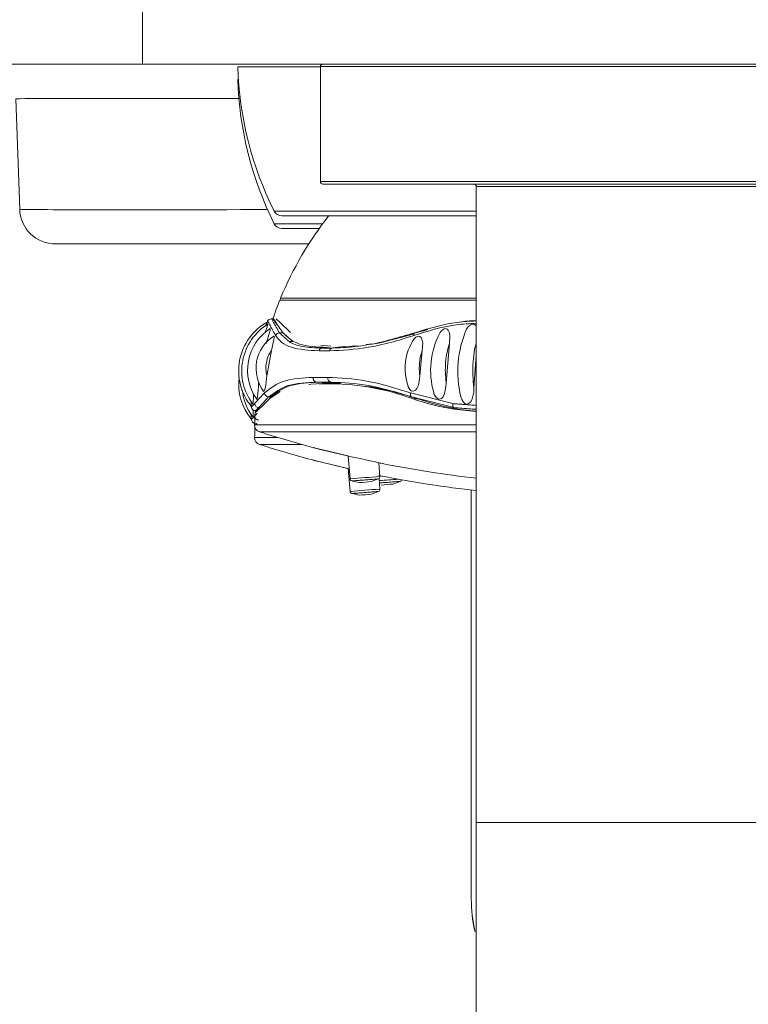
# Model space of a CAD drawing. Header units: millimetres. Extents: x 302.407 to 302.762, y 269.758 to 270.031.
# Tile 3 of 4: x 302.527 to 302.588, y 269.882 to 269.964. Entities that reach past the tile are written whole.
import ezdxf

# ---------------------------------------------------------------- set-up
doc = ezdxf.new("R2010")
doc.units = ezdxf.units.MM
doc.layers.add('SANINDUSA', color=3, linetype='Continuous')

msp = doc.modelspace()

# ---------------------------------------------------------------- linework, layer by layer
at = {"layer": 'SANINDUSA', "lineweight": 15}
for p, q in [((302.5370818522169, 269.96588741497), (302.5370818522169, 269.9607303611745)), ((302.5370818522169, 269.9607303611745), (302.5120941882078, 269.9607303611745)), ((302.6167873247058, 269.9607303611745), (302.5370818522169, 269.9607303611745)), ((302.545033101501, 269.9605104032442), (302.5519345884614, 269.9605104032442)), ((302.5519345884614, 269.9605303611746), (302.5519345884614, 269.9509303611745)), ((302.6019345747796, 269.9605303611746), (302.5519345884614, 269.9605303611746)), ((302.545033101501, 269.95946305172), (302.5450843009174, 269.95946305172)), ((302.5268334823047, 269.9486256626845), (302.5265118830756, 269.9578350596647)), ((302.5519345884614, 269.9509303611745), (302.6019345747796, 269.9509303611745)), ((302.6017345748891, 269.9507303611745), (302.5521345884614, 269.9507303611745)), ((302.5649345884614, 269.9505303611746), (302.5649345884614, 269.8974685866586)), ((302.5889345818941, 269.9505303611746), (302.5649345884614, 269.9505303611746)), ((302.5480829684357, 269.9484672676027), (302.5649345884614, 269.9484672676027)), ((302.5487263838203, 269.9480704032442), (302.5649345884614, 269.9480704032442)), ((302.5480829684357, 269.9474199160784), (302.5521255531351, 269.9474199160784)), ((302.5487263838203, 269.94702305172), (302.5518358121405, 269.94702305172)), ((302.5509609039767, 269.9457303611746), (302.5298316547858, 269.9457303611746)), ((302.5649345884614, 269.9412058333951), (302.5486096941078, 269.9412058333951)), ((302.5479633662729, 269.9394815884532), (302.5478477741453, 269.9394801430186)), ((302.5487921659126, 269.9383182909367), (302.5485095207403, 269.9383182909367)), ((302.5527969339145, 269.9372082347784), (302.551961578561, 269.9372833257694)), ((302.5520908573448, 269.9370381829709), (302.5526622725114, 269.9370993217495)), ((302.5538661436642, 269.9371650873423), (302.5527118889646, 269.9370381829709)), ((302.5552456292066, 269.9372397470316), (302.5538661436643, 269.9371650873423)), ((302.562428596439, 269.9341407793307), (302.5627051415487, 269.9374318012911)), ((302.5474567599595, 269.9347161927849), (302.5478441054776, 269.9368500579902)), ((302.551817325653, 269.9368136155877), (302.5527060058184, 269.9368136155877)), ((302.5520908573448, 269.9370381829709), (302.5527118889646, 269.9370381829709)), ((302.5602282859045, 269.9347161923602), (302.5604375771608, 269.9368500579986)), ((302.5647446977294, 269.933707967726), (302.5649345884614, 269.9364614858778)), ((302.5525563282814, 269.9345964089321), (302.5513265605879, 269.9345964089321)), ((302.5518055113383, 269.9340671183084), (302.5528851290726, 269.9340671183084)), ((302.5518145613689, 269.9342001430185), (302.5525753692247, 269.9341223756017)), ((302.5536195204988, 269.9341223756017), (302.5525753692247, 269.9341223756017)), ((302.556131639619, 269.9337972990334), (302.5554556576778, 269.933872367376)), ((302.5476070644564, 269.9329619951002), (302.5477236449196, 269.9329619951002)), ((302.547716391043, 269.9328283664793), (302.5485818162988, 269.9334345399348)), ((302.560186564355, 269.9327823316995), (302.5595838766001, 269.9328283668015)), ((302.5465861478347, 269.9318015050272), (302.5464798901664, 269.9316954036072)), ((302.5630776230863, 269.9319435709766), (302.5649345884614, 269.9317617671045)), ((302.563570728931, 269.9319318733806), (302.5630776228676, 269.9319435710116)), ((302.5649345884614, 269.9317863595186), (302.5635707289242, 269.9319318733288)), ((302.5649345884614, 269.9306325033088), (302.546443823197, 269.9306325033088)), ((302.5465886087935, 269.930756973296), (302.5464989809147, 269.93065427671)), ((302.5649345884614, 269.9300517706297), (302.5468609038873, 269.9300517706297)), ((302.5483628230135, 269.9295851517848), (302.546443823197, 269.9295851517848)), ((302.5503705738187, 269.9290044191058), (302.5468609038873, 269.9290044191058)), ((302.5542603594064, 269.9280549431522), (302.5544078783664, 269.9261376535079)), ((302.556900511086, 269.9263294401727), (302.5568126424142, 269.9274714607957)), ((302.5542603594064, 269.927007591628), (302.5544078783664, 269.9250903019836)), ((302.556900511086, 269.9252820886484), (302.556832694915, 269.9261634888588)), ((302.5645269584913, 269.9251931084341), (302.5645269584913, 269.8910893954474)), ((302.5889345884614, 269.8974685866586), (302.5649345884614, 269.8974685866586))]:
    msp.add_line(p, q, dxfattribs=at)
at = {"layer": 'SANINDUSA', "lineweight": 15, "flags": 128}
for points in [[(302.5473049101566, 269.9383323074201), (302.5473676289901, 269.9385037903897), (302.547448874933, 269.9387219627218), (302.5475173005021, 269.9389143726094), (302.5475429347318, 269.9389987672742), (302.5475483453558, 269.939042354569), (302.5475389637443, 269.9390374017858)], [(302.5473543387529, 269.9388946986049), (302.5474419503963, 269.9390950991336), (302.5474765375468, 269.9391732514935), (302.547494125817, 269.9392143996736), (302.5474923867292, 269.9392117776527)], [(302.5482538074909, 269.939474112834), (302.5486006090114, 269.9391562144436), (302.5494263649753, 269.9383364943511)], [(302.5649345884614, 269.9388411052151), (302.5648959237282, 269.9389143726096), (302.5648016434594, 269.9389987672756), (302.5646769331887, 269.9390423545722), (302.5645573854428, 269.9390337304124), (302.5644523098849, 269.9389917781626), (302.5643105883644, 269.9388843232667), (302.5641381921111, 269.9386566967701), (302.5641209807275, 269.9386123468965)], [(302.547392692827, 269.9374318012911), (302.5475974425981, 269.9380777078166), (302.5476732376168, 269.9383289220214), (302.5477281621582, 269.9385479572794), (302.5477381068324, 269.9386270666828), (302.547727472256, 269.9386649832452), (302.5477061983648, 269.9386558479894)], [(302.5478441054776, 269.9368500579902), (302.5480019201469, 269.9374733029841), (302.5480510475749, 269.937710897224), (302.5480748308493, 269.9379152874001), (302.5480675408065, 269.9379980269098), (302.5480380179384, 269.9380331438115), (302.5480030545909, 269.9380183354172)], [(302.5604375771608, 269.9368500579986), (302.560476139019, 269.9374733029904), (302.5604380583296, 269.9377108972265), (302.5603395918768, 269.9379152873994), (302.560244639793, 269.9379980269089), (302.5601210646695, 269.9380331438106), (302.5600029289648, 269.9380150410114), (302.5598926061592, 269.9379594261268), (302.559748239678, 269.9378280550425), (302.5597188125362, 269.9377818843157)], [(302.5598229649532, 269.9383182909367), (302.5598014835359, 269.9383124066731), (302.5597825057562, 269.9382995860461), (302.5597664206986, 269.9382800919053), (302.5597535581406, 269.938254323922), (302.5597441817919, 269.9382228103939), (302.5597384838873, 269.9381861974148), (302.5597365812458, 269.9381452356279), (302.5597385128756, 269.9381007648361)], [(302.5627051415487, 269.9374318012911), (302.5627416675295, 269.9380777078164), (302.5627004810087, 269.9383289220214), (302.5625940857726, 269.9385479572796), (302.562504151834, 269.9386270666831), (302.5623860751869, 269.9386649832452), (302.5622716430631, 269.9386528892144), (302.5621678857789, 269.9386072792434), (302.5620261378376, 269.9384923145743), (302.5618926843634, 269.9383063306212)], [(302.5471622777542, 269.9334805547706), (302.5471976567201, 269.9334482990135), (302.5472356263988, 269.933468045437), (302.5472703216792, 269.9335285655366), (302.5473149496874, 269.9336705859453), (302.5473668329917, 269.9339447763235), (302.547433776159, 269.9344972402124), (302.5474567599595, 269.9347161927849)], [(302.5592401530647, 269.9338568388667), (302.5592559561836, 269.9338000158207), (302.5593915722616, 269.9335745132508), (302.5595025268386, 269.9334857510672), (302.5596344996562, 269.9334482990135), (302.559752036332, 269.9334680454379), (302.5598556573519, 269.9335285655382), (302.5599813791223, 269.9336705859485), (302.5601084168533, 269.9339447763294), (302.5602119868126, 269.9344972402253), (302.5602282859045, 269.9347161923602), (302.5602282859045, 269.9347161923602)], [(302.5466091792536, 269.9328057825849), (302.5466241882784, 269.9327838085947), (302.5466477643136, 269.9327984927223), (302.546667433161, 269.9328504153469), (302.5466920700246, 269.9329802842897), (302.546720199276, 269.9332484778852), (302.5467575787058, 269.9338120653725), (302.5467783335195, 269.9341407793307)], [(302.5525753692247, 269.9341223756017), (302.55113082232, 269.9340223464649), (302.5509735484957, 269.9339818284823)], [(302.560186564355, 269.9327823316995), (302.5580951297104, 269.933408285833), (302.5561321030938, 269.9337966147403)], [(302.5613858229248, 269.933322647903), (302.5614350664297, 269.9331592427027), (302.5615913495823, 269.9329091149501), (302.561699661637, 269.9328236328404), (302.5618281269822, 269.9327838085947), (302.5619428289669, 269.9327984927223), (302.5620408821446, 269.9328504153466), (302.5621647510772, 269.9329802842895), (302.5622972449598, 269.9332484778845), (302.562409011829, 269.9338120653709), (302.562428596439, 269.9341407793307), (302.562428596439, 269.9341407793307)], [(302.5636453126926, 269.9329850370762), (302.5637297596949, 269.9327426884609), (302.5638759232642, 269.932517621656), (302.5639895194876, 269.9324246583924), (302.5641261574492, 269.9323776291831), (302.5642474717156, 269.9323884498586), (302.5643485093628, 269.9324368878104), (302.5644752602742, 269.9325600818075), (302.5646117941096, 269.9328177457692), (302.5647263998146, 269.9333578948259), (302.5647446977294, 269.933707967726), (302.5647446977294, 269.933707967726)], [(302.546791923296, 269.9319435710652), (302.5470354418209, 269.9321759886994), (302.5473426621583, 269.9324707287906), (302.547716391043, 269.9328283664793)], [(302.5630796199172, 269.9320774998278), (302.5630529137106, 269.9320848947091), (302.5630288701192, 269.9321044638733), (302.5630083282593, 269.9321355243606), (302.5629920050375, 269.9321769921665), (302.5629804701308, 269.9322274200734), (302.5629741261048, 269.9322850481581), (302.562973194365, 269.9323478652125), (302.5629777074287, 269.9324136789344)], [(302.5465064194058, 269.9316965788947), (302.5465305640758, 269.9317058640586), (302.5467919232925, 269.9319435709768)], [(302.5465064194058, 269.9306492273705), (302.5465305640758, 269.9306585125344), (302.5466388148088, 269.9307569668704)], [(302.554234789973, 269.9280431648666), (302.5520118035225, 269.9285705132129), (302.551516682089, 269.9286964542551), (302.5514159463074, 269.9287223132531), (302.5513702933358, 269.9287339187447), (302.5513653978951, 269.9287349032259), (302.5513934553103, 269.9287272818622), (302.5514904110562, 269.928701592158), (302.5519046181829, 269.928594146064), (302.5541978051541, 269.9280431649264)], [(302.5567310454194, 269.9274846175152), (302.5569125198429, 269.9274455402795), (302.5571161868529, 269.9274028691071), (302.557077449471, 269.927412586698), (302.5568699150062, 269.9274587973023), (302.5564915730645, 269.9275424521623), (302.5559336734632, 269.9276658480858), (302.5552424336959, 269.9278190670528), (302.5545049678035, 269.9279829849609), (302.5542347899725, 269.9280431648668)], [(302.554234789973, 269.9269958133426), (302.5520118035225, 269.927523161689), (302.551516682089, 269.9276491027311), (302.5514159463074, 269.9276749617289), (302.5513702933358, 269.9276865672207), (302.5513653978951, 269.9276875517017), (302.5513934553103, 269.9276799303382), (302.5514904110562, 269.9276542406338), (302.5519046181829, 269.92754679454), (302.5541978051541, 269.9269958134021)], [(302.5568129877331, 269.9264196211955), (302.5569125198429, 269.9263981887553), (302.5571161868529, 269.9263555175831), (302.557077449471, 269.9263652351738), (302.5568699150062, 269.9264114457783), (302.5568126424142, 269.9264241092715)], [(302.5649345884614, 269.8974685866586), (302.5649345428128, 269.8956010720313), (302.5649342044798, 269.8920632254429), (302.5649335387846, 269.8885672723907), (302.5649325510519, 269.8851417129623), (302.5649312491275, 269.881813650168), (302.5649296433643, 269.8786094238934), (302.564927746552, 269.8755544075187), (302.564926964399, 269.8744538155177)]]:
    msp.add_lwpolyline(points, dxfattribs=at)
at = {"layer": 'SANINDUSA', "lineweight": 15}
for centre, radius, start, end in [((302.5738195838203, 269.9613926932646), 0.02879999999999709, 181.7555348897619, 206.6666873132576), ((302.5521345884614, 269.9605303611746), 0.0002000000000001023, 90, 180), ((302.5738195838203, 269.9603453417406), 0.02879999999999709, 181.7555348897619, 206.6666873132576), ((302.5521345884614, 269.9509303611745), 0.0002000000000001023, 180, 270), ((302.5647345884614, 269.9505303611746), 0.0002000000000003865, 0, 90), ((302.5298316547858, 269.9487303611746), 0.003000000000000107, 182.0000000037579, 270), ((302.5487263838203, 269.9487904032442), 0.0007200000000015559, 206.6666873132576, 270), ((302.5752403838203, 269.9302401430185), 0.02880000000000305, 141.6828329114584, 157.6196584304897), ((302.5487263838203, 269.94774305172), 0.0007200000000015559, 206.6666873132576, 270), ((302.5487206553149, 269.9411601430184), 0.0001200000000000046, 157.6196584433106, 270), ((302.5752403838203, 269.9302401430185), 0.02880000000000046, 157.9045077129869, 161.2836350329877), ((302.5497814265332, 269.9351438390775), 0.004671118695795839, 118.6783756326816, 219.842174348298), ((302.549969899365, 269.9351335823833), 0.004602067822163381, 121.2262438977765, 217.4052152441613), ((302.5478478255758, 269.9391175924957), 0.0003625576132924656, 89.63880991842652, 154.1841730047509), ((302.5500170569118, 269.9351931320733), 0.004165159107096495, 123.0051593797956, 215.868838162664), ((302.5497582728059, 269.9353458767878), 0.003199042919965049, 122.4804504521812, 216.7727122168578), ((302.5485276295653, 269.9379410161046), 0.0003777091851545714, 92.74803257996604, 154.9795899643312), ((302.5679292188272, 269.9351700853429), 0.006794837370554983, 152.55597110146, 195.7658579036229), ((302.5722079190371, 269.9350981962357), 0.008808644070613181, 156.5085091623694, 193.8576049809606), ((302.563497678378, 269.9353286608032), 0.004498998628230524, 147.0079112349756, 199.0734868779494), ((302.553056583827, 269.9367501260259), 0.0003562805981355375, 125.8667534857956, 169.7350088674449), ((302.5495795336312, 269.934004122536), 0.004457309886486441, 171.9850340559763, 220.5932590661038), ((302.5528871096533, 269.9345330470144), 0.00033679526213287, 169.1562185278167, 261.2819542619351), ((302.5526662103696, 269.9141516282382), 0.01991669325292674, 69.67589992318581, 89.37020819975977), ((302.5495149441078, 269.933852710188), 0.004099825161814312, 184.5054966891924, 218.6751373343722), ((302.5427515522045, 269.9330159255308), 0.003590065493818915, 349.7586383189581, 4.377460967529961), ((302.7584018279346, 269.9394478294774), 0.2123636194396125, 181.8451598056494, 181.9576426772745), ((302.5465256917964, 269.9321594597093), 0.000361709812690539, 183.869780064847, 263.382533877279), ((302.5468044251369, 269.9324423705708), 0.0003649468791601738, 184.5091709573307, 268.8296192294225), ((302.5661543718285, 269.9514327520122), 0.01973054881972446, 250.5483539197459, 261.0287799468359), ((302.5666118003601, 269.9511913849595), 0.01949812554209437, 250.7596909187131, 261.027094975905), ((302.758401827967, 269.9384004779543), 0.2123636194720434, 181.8451598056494, 181.9576426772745), ((302.5441947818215, 269.9317530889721), 0.002131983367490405, 348.5613650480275, 3.039783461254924), ((302.5468044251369, 269.9313950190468), 0.0003649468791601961, 184.5091709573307, 268.8296192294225), ((302.5752403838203, 269.9301874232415), 0.02879999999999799, 176.9985958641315, 179.1145060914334), ((302.5465256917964, 269.9311121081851), 0.0003617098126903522, 183.869780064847, 263.382533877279), ((302.5470437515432, 269.9306232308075), 0.0006000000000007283, 179.1145060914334, 252.2571110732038), ((302.5752403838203, 269.9291400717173), 0.02879999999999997, 177.3981322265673, 179.1145060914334), ((302.5752403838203, 270.0187471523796), 0.09312499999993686, 252.2571110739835, 255.208664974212), ((302.5470437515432, 269.9295758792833), 0.0006000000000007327, 179.1145060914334, 252.2571110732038), ((302.5752403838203, 270.0176998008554), 0.09312499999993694, 252.2571110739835, 255.208664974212), ((302.5752403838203, 270.0187471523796), 0.09312500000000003, 258.7707283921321, 263.6462761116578), ((302.5165601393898, 270.4343056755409), 0.5095754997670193, 274.2594560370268, 274.5405439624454), ((302.5546072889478, 269.926152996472), 0.0001999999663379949, 184.3997589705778, 274.399766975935), ((302.5752419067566, 270.0188900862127), 0.09520502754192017, 257.4570296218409, 257.837967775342), ((302.5367503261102, 270.1719114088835), 0.2467790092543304, 274.2839159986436, 274.5160840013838), ((302.5221226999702, 270.0148030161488), 0.09520502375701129, 290.9615308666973, 291.3440550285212), ((302.5567011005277, 269.9263140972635), 0.0001999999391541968, 291.3438267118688, 4.399743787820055), ((302.4653283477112, 271.1234775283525), 1.200988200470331, 274.3703209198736, 274.4462986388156), ((302.5385665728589, 270.1717081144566), 0.2467790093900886, 274.2839159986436, 274.5160840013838), ((302.5752403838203, 270.0176998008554), 0.09312500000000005, 258.7707283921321, 263.6462761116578), ((302.5239389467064, 270.0145997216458), 0.09520502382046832, 290.9615308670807, 291.3440550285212), ((302.5585173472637, 269.9261108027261), 0.0001999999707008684, 291.3438302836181, 343.4539249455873), ((302.5165601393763, 270.4332583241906), 0.5095754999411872, 274.2594560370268, 274.5405439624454), ((302.5546072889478, 269.9251056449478), 0.0001999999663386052, 184.3997589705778, 274.3997669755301), ((302.5752419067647, 270.0178427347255), 0.09520502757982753, 257.4570296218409, 257.837967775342), ((302.5367503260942, 270.1708640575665), 0.2467790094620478, 274.2839159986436, 274.5160840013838), ((302.5221226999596, 270.0137556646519), 0.09520502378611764, 290.9615308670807, 291.3440550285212), ((302.5567011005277, 269.9252667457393), 0.0001999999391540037, 291.3438267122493, 4.399743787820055), ((302.5775269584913, 269.8910893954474), 0.01300000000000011, 180, 191.9646494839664)]:
    msp.add_arc(centre, radius, start, end, dxfattribs=at)
for centre, major_axis, ratio, start_param, end_param in [((302.5565338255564, 269.9577303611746), (0.0300219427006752, -0.0001047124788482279), 0.003482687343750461, 1.956619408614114, 3.141726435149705), ((302.5568481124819, 269.9487303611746), (0.03001463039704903, 0.0001046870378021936), 0.003484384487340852, 3.141702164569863, 4.396502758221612), ((302.5775269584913, 269.8910893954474), (0.01299999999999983, 0), 0.9384615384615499, 3.141592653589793, 3.366062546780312)]:
    msp.add_ellipse(centre, major_axis=major_axis, ratio=ratio, start_param=start_param, end_param=end_param, dxfattribs=at)
for points, knots in [([(302.548639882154, 269.9410401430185), (302.5485932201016, 269.9410401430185), (302.5485122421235, 269.9410401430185), (302.5486586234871, 269.9410401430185), (302.548720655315, 269.9410401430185)], [0, 0, 0, 0, 0.5762313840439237, 1, 1, 1, 1]), ([(302.5649345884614, 269.9410401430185), (302.5637320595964, 269.9410401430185), (302.5609395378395, 269.9410401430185), (302.5571406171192, 269.9410401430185), (302.5536572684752, 269.9410401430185), (302.5509931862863, 269.9410401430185), (302.5493456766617, 269.9410401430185), (302.5486252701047, 269.9410401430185), (302.5487774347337, 269.9410401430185), (302.5488030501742, 269.9410401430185)], [0, 0, 0, 0, 0.1269249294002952, 0.2947460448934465, 0.4625671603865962, 0.6303882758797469, 0.7982093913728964, 0.9660305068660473, 1, 1, 1, 1]), ([(302.5475313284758, 269.9392540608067), (302.5475286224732, 269.9392622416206), (302.5474910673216, 269.9393757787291), (302.5476554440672, 269.9390656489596), (302.548008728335, 269.9384223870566), (302.5481853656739, 269.9381007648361)], [0, 0, 0, 0, 0.03737448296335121, 0.5187003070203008, 1, 1, 1, 1]), ([(302.5485095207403, 269.9383182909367), (302.5483336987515, 269.9386343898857), (302.5479820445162, 269.9392666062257), (302.5478156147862, 269.9395780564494), (302.5478477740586, 269.9394801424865), (302.547847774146, 269.9394801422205)], [0, 0, 0, 0, 0.4999847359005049, 0.9999986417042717, 1, 1, 1, 1]), ([(302.5479818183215, 269.9394764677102), (302.5479778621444, 269.9394844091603), (302.5479219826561, 269.939596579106), (302.5481442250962, 269.9392884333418), (302.5485798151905, 269.9386542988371), (302.5487976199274, 269.9383372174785)], [0, 0, 0, 0, 0.03669670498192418, 0.5183269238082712, 1, 1, 1, 1]), ([(302.5479643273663, 269.9394801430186), (302.5480099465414, 269.9394296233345), (302.5481011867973, 269.939328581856), (302.5485618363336, 269.9386550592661), (302.5487921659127, 269.9383182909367)], [0, 0, 0, 0, 0.4999895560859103, 1, 1, 1, 1]), ([(302.5597385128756, 269.9381007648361), (302.5608865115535, 269.9384602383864), (302.5625561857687, 269.9389830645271), (302.5643683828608, 269.9390833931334), (302.5649345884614, 269.939114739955)], [0, 0, 0, 0, 0.6875584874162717, 0.9999999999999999, 0.9999999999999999, 0.9999999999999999, 0.9999999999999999]), ([(302.5649345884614, 269.9393124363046), (302.5643994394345, 269.9392827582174), (302.5626171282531, 269.9391839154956), (302.5609732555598, 269.9386746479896), (302.5598229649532, 269.9383182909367)], [0, 0, 0, 0, 0.3002556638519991, 0.9999999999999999, 0.9999999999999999, 0.9999999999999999, 0.9999999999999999]), ([(302.5635024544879, 269.9391991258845), (302.5635134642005, 269.9392019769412), (302.5639499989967, 269.9393150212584), (302.5644485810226, 269.9393173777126), (302.5649345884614, 269.9393196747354)], [0, 0, 0, 0, 0.02522069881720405, 1, 1, 1, 1]), ([(302.5481853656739, 269.9381007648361), (302.5483444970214, 269.9378907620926), (302.5486627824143, 269.9374707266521), (302.5497430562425, 269.9369406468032), (302.5509878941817, 269.9368644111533), (302.551817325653, 269.9368136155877)], [0, 0, 0, 0, 0.2501812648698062, 0.5003982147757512, 1, 1, 1, 1]), ([(302.5487976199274, 269.9383372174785), (302.5491908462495, 269.9379632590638), (302.5499775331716, 269.937215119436), (302.5516502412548, 269.9371379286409), (302.5524868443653, 269.9370993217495)], [0, 0, 0, 0, 0.4998510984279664, 1, 1, 1, 1]), ([(302.5527060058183, 269.9368136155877), (302.5537392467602, 269.9368644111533), (302.5552899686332, 269.9369406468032), (302.5577605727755, 269.9374707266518), (302.5590792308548, 269.9378907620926), (302.5597385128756, 269.9381007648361)], [0, 0, 0, 0, 0.4996017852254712, 0.74981873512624, 1, 1, 1, 1]), ([(302.5557595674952, 269.937340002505), (302.5559161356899, 269.9373519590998), (302.5570358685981, 269.9374374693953), (302.5584479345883, 269.9378866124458), (302.5596625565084, 269.9382729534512)], [0, 0, 0, 0, 0.1398263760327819, 1, 1, 1, 1]), ([(302.551968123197, 269.9370411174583), (302.5514336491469, 269.9370670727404), (302.5506317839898, 269.937106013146), (302.5499116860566, 269.9372993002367), (302.5495941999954, 269.9374239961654), (302.5494506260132, 269.9374947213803), (302.5493834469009, 269.9375321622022), (302.5493530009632, 269.9375515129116), (302.5493381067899, 269.9375613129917), (302.5493329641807, 269.9375663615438), (302.5493291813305, 269.9375688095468), (302.5493291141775, 269.9375701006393), (302.5493300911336, 269.9375707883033), (302.54933104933, 269.9375710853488), (302.5493315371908, 269.937571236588)], [0, 0, 0, 0, 0.4998657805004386, 0.7499427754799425, 0.875005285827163, 0.9375457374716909, 0.9688173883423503, 0.9844513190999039, 0.9922670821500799, 0.9961645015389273, 0.9981437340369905, 0.9990704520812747, 0.9995267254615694, 1, 1, 1, 1]), ([(302.5571723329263, 269.9375712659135), (302.5571704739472, 269.9375709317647), (302.5571552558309, 269.93756819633), (302.5563323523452, 269.9373803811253), (302.5548061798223, 269.9371241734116), (302.5535064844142, 269.9370689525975), (302.552851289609, 269.9370411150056)], [0, 0, 0, 0, 0.000942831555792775, 0.00771827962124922, 0.499776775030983, 1, 1, 1, 1]), ([(302.562428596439, 269.9341407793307), (302.5623994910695, 269.9344251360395), (302.562341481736, 269.9349918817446), (302.5623724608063, 269.9358679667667), (302.5624853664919, 269.9367102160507), (302.5626316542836, 269.9371905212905), (302.5627051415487, 269.9374318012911)], [0, 0, 0, 0, 0.2504255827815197, 0.4991182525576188, 0.7483834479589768, 1, 1, 1, 1]), ([(302.5647446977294, 269.933707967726), (302.564707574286, 269.9340656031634), (302.5646335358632, 269.9347788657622), (302.5646624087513, 269.9358960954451), (302.5647619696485, 269.9368248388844), (302.5648882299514, 269.9372928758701), (302.5649345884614, 269.9374647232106)], [0, 0, 0, 0, 0.2801590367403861, 0.5587448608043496, 0.8379860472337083, 1, 1, 1, 1]), ([(302.5474567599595, 269.9347161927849), (302.5474236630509, 269.9349008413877), (302.5473577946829, 269.9352683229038), (302.547406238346, 269.9358297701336), (302.5475574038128, 269.9363719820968), (302.5477481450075, 269.9366900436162), (302.5478441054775, 269.9368500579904)], [0, 0, 0, 0, 0.25074472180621, 0.499023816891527, 0.7479626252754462, 1, 1, 1, 1]), ([(302.551817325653, 269.9368136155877), (302.5518236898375, 269.9368371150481), (302.5518364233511, 269.9368841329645), (302.5518701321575, 269.9369464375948), (302.5519124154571, 269.9370004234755), (302.5519471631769, 269.9370260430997), (302.5519645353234, 269.9370388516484)], [0, 0, 0, 0, 0.2498227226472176, 0.4998473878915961, 0.749948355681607, 1, 1, 1, 1]), ([(302.5602282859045, 269.9347161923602), (302.560210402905, 269.934900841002), (302.5601748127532, 269.9352683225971), (302.5602009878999, 269.9358297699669), (302.5602826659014, 269.936371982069), (302.5603857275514, 269.9366900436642), (302.5604375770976, 269.9368500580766)], [0, 0, 0, 0, 0.250744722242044, 0.4990238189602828, 0.7479626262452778, 1, 1, 1, 1]), ([(302.551326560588, 269.9345964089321), (302.5504713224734, 269.9345539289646), (302.548761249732, 269.9344689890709), (302.5477603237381, 269.9336957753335), (302.5472599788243, 269.9333092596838)], [0, 0, 0, 0, 0.5001179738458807, 1, 1, 1, 1]), ([(302.5476070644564, 269.9329619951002), (302.5481019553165, 269.9333341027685), (302.5490919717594, 269.9340784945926), (302.5507781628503, 269.9341595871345), (302.551621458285, 269.9342001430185)], [0, 0, 0, 0, 0.4998814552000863, 1, 1, 1, 1]), ([(302.5477236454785, 269.9329619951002), (302.5482447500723, 269.9333334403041), (302.5492871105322, 269.9340764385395), (302.5509719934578, 269.9341589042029), (302.5518145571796, 269.9342001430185)], [0, 0, 0, 0, 0.4999274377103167, 1, 1, 1, 1]), ([(302.551621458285, 269.9342001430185), (302.5516007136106, 269.9342016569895), (302.5515591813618, 269.9342046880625), (302.5514996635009, 269.9342288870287), (302.551445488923, 269.9342664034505), (302.551399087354, 269.9343169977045), (302.5513623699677, 269.9343781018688), (302.5513372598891, 269.9344471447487), (302.5513236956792, 269.9345211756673), (302.5513256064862, 269.9345713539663), (302.551326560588, 269.9345964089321)], [0, 0, 0, 0, 0.1248247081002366, 0.2499075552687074, 0.3750064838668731, 0.5000076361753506, 0.6249984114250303, 0.7501066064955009, 0.8752235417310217, 1, 1, 1, 1]), ([(302.559458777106, 269.9333092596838), (302.5582008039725, 269.9336957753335), (302.5556842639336, 269.9344689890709), (302.5535991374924, 269.9345539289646), (302.5525563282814, 269.9345964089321)], [0, 0, 0, 0, 0.4998820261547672, 1, 1, 1, 1]), ([(302.5528360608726, 269.9342001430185), (302.5538481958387, 269.9341595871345), (302.5558719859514, 269.9340784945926), (302.5583263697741, 269.9333341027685), (302.559553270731, 269.9329619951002)], [0, 0, 0, 0, 0.5001185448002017, 1, 1, 1, 1]), ([(302.5476070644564, 269.9329619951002), (302.547568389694, 269.9329686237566), (302.5475061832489, 269.9329792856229), (302.5474272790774, 269.9330233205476), (302.5473683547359, 269.9330714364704), (302.5473204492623, 269.9331304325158), (302.5472770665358, 269.9332094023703), (302.5472665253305, 269.9332710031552), (302.5472599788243, 269.9333092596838)], [0, 0, 0, 0, 0.2221430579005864, 0.3573061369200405, 0.5003374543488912, 0.6433943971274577, 0.778533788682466, 1, 1, 1, 1]), ([(302.559553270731, 269.9329619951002), (302.5595339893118, 269.9329683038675), (302.5595023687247, 269.9329786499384), (302.5594696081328, 269.9330220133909), (302.5594494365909, 269.9330713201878), (302.559439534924, 269.933132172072), (302.5594381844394, 269.9332114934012), (302.5594509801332, 269.9332722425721), (302.559458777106, 269.9333092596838)], [0, 0, 0, 0, 0.2149901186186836, 0.3525733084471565, 0.5003442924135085, 0.6481913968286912, 0.785627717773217, 1, 1, 1, 1]), ([(302.546440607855, 269.9324136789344), (302.5462776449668, 269.9322320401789), (302.5461011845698, 269.9320353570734), (302.5461769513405, 269.9321454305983), (302.5461827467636, 269.9321538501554)], [0, 0, 0, 0, 0.9235096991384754, 0.9999999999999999, 0.9999999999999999, 0.9999999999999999, 0.9999999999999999]), ([(302.546440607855, 269.9313663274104), (302.5462776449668, 269.9311846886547), (302.5461011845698, 269.9309880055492), (302.5461769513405, 269.9310980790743), (302.5461827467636, 269.9311064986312)], [0, 0, 0, 0, 0.9235096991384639, 1, 1, 1, 1]), ([(302.5567738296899, 269.9261278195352), (302.5567588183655, 269.9261265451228), (302.5567287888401, 269.9261239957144), (302.5564777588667, 269.9261043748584), (302.5561155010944, 269.9260762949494), (302.5556818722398, 269.9260428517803), (302.5552460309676, 269.9260093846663), (302.5548777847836, 269.9259812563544), (302.5546183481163, 269.9259615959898), (302.5545820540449, 269.9259590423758), (302.5545639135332, 269.925957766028)], [0, 0, 0, 0, 0.1248186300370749, 0.2496944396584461, 0.3746571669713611, 0.499733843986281, 0.6249185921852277, 0.7500608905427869, 0.8750753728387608, 1, 1, 1, 1]), ([(302.558590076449, 269.925924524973), (302.5585750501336, 269.9259232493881), (302.5585449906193, 269.9259206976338), (302.5582941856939, 269.9259010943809), (302.5579310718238, 269.9258729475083), (302.5575006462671, 269.9258397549), (302.5571145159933, 269.9258100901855), (302.5569297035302, 269.9257959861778), (302.5568613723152, 269.9257907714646)], [0, 0, 0, 0, 0.1787322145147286, 0.3575463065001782, 0.5364848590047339, 0.7155865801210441, 0.8948430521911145, 1, 1, 1, 1]), ([(302.5567738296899, 269.9250804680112), (302.5567588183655, 269.9250791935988), (302.5567287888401, 269.9250766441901), (302.5564777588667, 269.9250570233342), (302.5561155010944, 269.9250289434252), (302.5556818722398, 269.9249955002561), (302.5552460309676, 269.9249620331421), (302.5548777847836, 269.9249339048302), (302.5546183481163, 269.9249142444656), (302.5545820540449, 269.9249116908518), (302.5545639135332, 269.9249104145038)], [0, 0, 0, 0, 0.1248186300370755, 0.2496944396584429, 0.3746571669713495, 0.4997338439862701, 0.6249185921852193, 0.7500608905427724, 0.8750753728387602, 1, 1, 1, 1])]:
    msp.add_open_spline(points, degree=3, knots=knots, dxfattribs=at)
for points in [[(302.5493146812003, 269.9375802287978), (302.5485095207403, 269.9383182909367)], [(302.5496407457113, 269.9375905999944), (302.5487921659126, 269.9383182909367)], [(302.5598229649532, 269.9383182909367), (302.5572116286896, 269.9375802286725)], [(302.5585293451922, 269.9379054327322), (302.5597509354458, 269.9382318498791)], [(302.5599100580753, 269.9383372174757), (302.5609028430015, 269.9385847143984)], [(302.5493148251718, 269.9375802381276), (302.5496407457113, 269.9375905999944)], [(302.5519645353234, 269.9370388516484), (302.5520908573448, 269.9370381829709)], [(302.5527118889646, 269.9370381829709), (302.5528478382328, 269.9370388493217)], [(302.5528360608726, 269.9342001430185), (302.551621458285, 269.9342001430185)], [(302.5472599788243, 269.9333092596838), (302.546440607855, 269.9324136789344)], [(302.5467969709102, 269.9320774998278), (302.5476070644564, 269.9329619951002)], [(302.5629777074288, 269.9324136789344), (302.559458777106, 269.9333092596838)], [(302.559553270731, 269.9329619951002), (302.5630796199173, 269.9320774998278)], [(302.5649345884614, 269.9322585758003), (302.5629777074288, 269.9324136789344)], [(302.5466577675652, 269.9316036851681), (302.546440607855, 269.9313663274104)], [(302.5464842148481, 269.9318001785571), (302.5467965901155, 269.9320771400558)], [(302.5630818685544, 269.9320771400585), (302.5649345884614, 269.9319331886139)]]:
    msp.add_open_spline(points, degree=1, dxfattribs=at)

doc.saveas('drawing.dxf')
